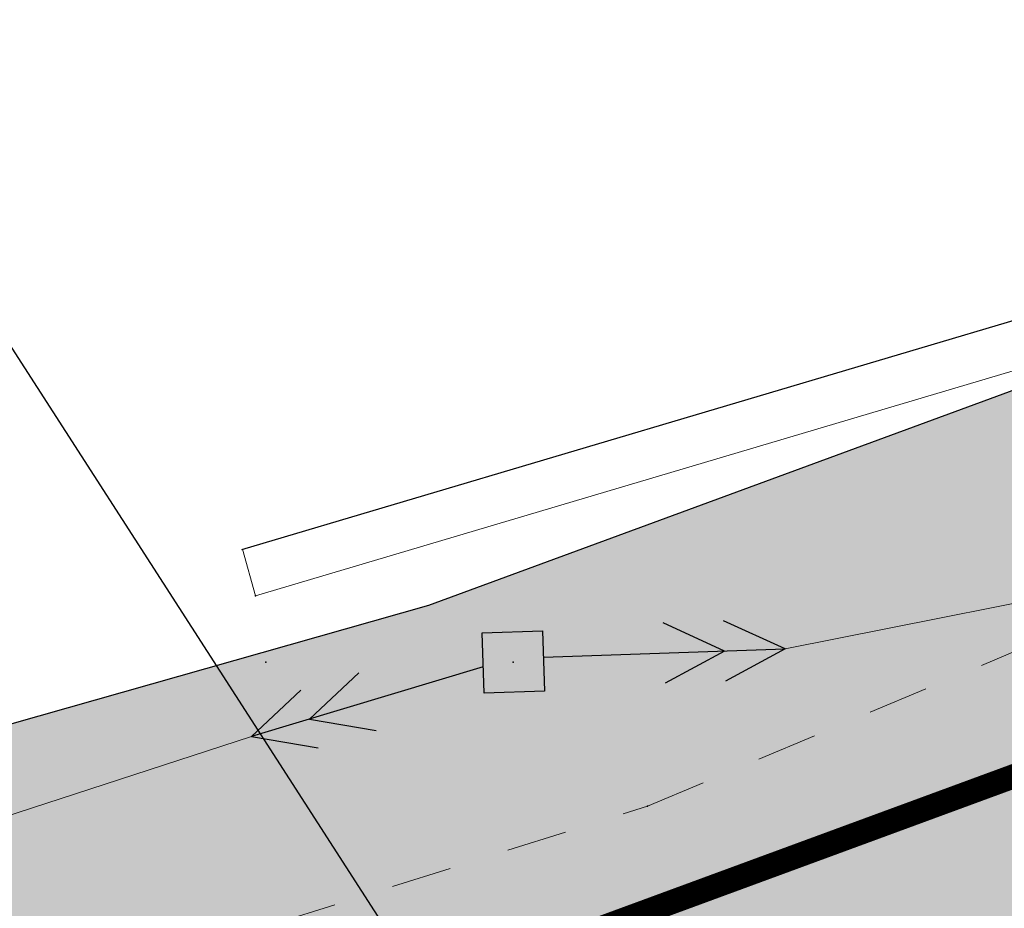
# Model space of a CAD drawing. Extents: x 4085 to 16701, y -65 to 10948.
# Tile 229 of 256: x 15197.62 to 15205.76, y 10849.45 to 10856.8. Entities that reach past the tile are written whole.
import ezdxf
from ezdxf.xclip import XClip

# ---------------------------------------------------------------- set-up
doc = ezdxf.new("R2010")
doc.units = 0
doc.header["$MEASUREMENT"] = 0
doc.header["$XCLIPFRAME"] = 0
for name, pattern in [('ACAD_ISO03W100', [30, 12, -18]), ('CONTI', [0]), ('STRIHSMALL', [1, 0.5, -0.5])]:
    doc.linetypes.add(name, pattern=pattern)
doc.layers.get('0').update_dxf_attribs({"color": 250, "linetype": 'CONTI'})
for name, color, linetype in [('(022) Возд. Линии', 7, 'Continuous'), ('(040) Ограда', 7, 'Continuous'), ('PI_TTDEFAULT', 5, 'CONTI')]:
    doc.layers.add(name, color=color, linetype=linetype)
doc.layers.add('.', color=7, linetype='Continuous', lineweight=15)
doc.layers.add('0ZG - GOR-INCE', color=5, linetype='Continuous', lineweight=15)
doc.styles.get("Standard").update_dxf_attribs({"font": 'times.ttf'})
doc.linetypes.add('ОГРАДА_ГЛИН', pattern='A,4,["|",Standard,S=0.8,R=0,X=0,Y=-0.8],0.5,["|",Standard,S=0.8,R=0,X=0,Y=-0.8],3.5', length=8)

# ---------------------------------------------------------------- blocks, each defined once
blk = doc.blocks.new('strela1')
at = {"layer": '(022) Возд. Линии'}
for p, q in [((-2, 0), (-1.5, 0.25)), ((-1.5, 0), (-1, 0.25)), ((0, 0), (-2, 0)), ((-2, 0), (-1.5, -0.25)), ((-1.5, 0), (-1, -0.25))]:
    blk.add_line(p, q, dxfattribs=at)
blk = doc.blocks.new('strela2')
at = {"layer": '(022) Возд. Линии'}
for p, q in [((1.5, 0), (1, 0.25)), ((2, 0), (1.5, 0.25)), ((0, 0), (2, 0)), ((1.5, 0), (1, -0.25)), ((2, 0), (1.5, -0.25))]:
    blk.add_line(p, q, dxfattribs=at)
blk = doc.blocks.new('U1062')
blk.add_lwpolyline([(-0.498175, -0.507245), (-0.498175, 0.492755), (0.501825, 0.492755), (0.501825, -0.507245)], close=True)
at = {"color": 4, "oblique": 15}
blk.add_attdef('Z', (1.096647, -0.875141), '', height=2, dxfattribs=at)
blk = doc.blocks.new('DWQDWQDWQDW')
at = {"layer": '(040) Ограда', "color": 253, "linetype": 'ОГРАДА_ГЛИН', "ltscale": 0.5, "elevation": 0.683, "flags": 128}
blk.add_lwpolyline([(16942.8958, 8898.4775), (16961.7396, 8903.5984), (16961.291, 8920.78)], dxfattribs=at)
at = {"color": 253, "linetype": 'STRIHSMALL', "elevation": -293.957}
blk.add_lwpolyline([(16834.5432, 8917.3051), (16835.4113, 8899.8999), (16835.3391, 8880.2216), (16836.7489, 8878.769), (16865.0505, 8880.8195), (16876.9609, 8883.4126), (16899.8935, 8882.862), (16946.1989, 8896.2762), (16963.6792, 8903.1652), (16965.371, 8908.8313), (16963.644, 8922.1028)], dxfattribs=at)
at = {"color": 253, "linetype": 'Continuous'}
for points, elevation in [([(16943.0007, 8898.0915), (16962.1476, 8903.2948), (16961.6909, 8920.7904)], 0.683), ([(16947.368, 8897.5495), (16971.6682, 8901.7903)], 0.3807), ([(16943.0007, 8898.0915), (16942.9003, 8898.4787)], 0.683), ([(16910.5423, 8887.2112), (16942.9401, 8896.9306)], -293.9323)]:
    blk.add_lwpolyline(points, dxfattribs=dict(at, elevation=elevation))
at = {"layer": 'PI_TTDEFAULT', "color": 253}
for p in [(16943.0007, 8898.0915, 0.683), (16943.0711, 8897.5415, 0.335), (16945.1186, 8897.494, 0.356), (16946.1989, 8896.2762, 0.292)]:
    blk.add_point(p, dxfattribs=at)
at = {"layer": '(022) Возд. Линии', "color": 253, "extrusion": (-0.010986, -0.000110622, 0.99994), "xscale": 0.4999999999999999, "yscale": 0.4999999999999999, "zscale": 0.4999999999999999, "rotation": 0.576884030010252}
blk.add_blockref('U1062', (16944.0989, 8897.477, -186.7846), dxfattribs=at)
at = {"layer": '(022) Возд. Линии', "color": 253, "extrusion": (-0.010986, -0.000110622, 0.99994), "rotation": 0.576884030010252}
blk.add_blockref('strela2', (16944.3495, 8897.5087, -186.7846), dxfattribs=at)
at = {"layer": '(022) Возд. Линии', "color": 253, "extrusion": (-0.010595, -0.002907, 0.99994), "rotation": 15.34156921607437}
blk.add_blockref('strela1', (16943.9214, 8896.9013, -205.039), dxfattribs=at)
blk = doc.blocks.new('A$C10aa157c')
at = {"layer": '.', "linetype": 'Continuous', "lineweight": 30}
h = blk.add_hatch(color=250, dxfattribs=at)
h.dxf.hatch_style = 1
h.set_gradient(color1=(51, 51, 51), color2=(51, 51, 51), one_color=1, tint=0.2)
h.paths.add_polyline_path([(126.3564, 68.2097), (126.3564, 60.1454), (119.1904, 53.7801), (110.3654, 45.9412), (106.8475, 42.8165), (94.2682, 34.0915), (81.4914, 25.8405), (68.1532, 18.7189), (54.4172, 12.7004), (39.5949, 7.2456), (31.1393, 4.8442), (16.3581, -0.8276), (-9.8555, -9.3651), (-35.1881, -13.5542), (-54.191, -14.5965), (-95.5331, -13.0051), (-121.5787, -11.4494), (-152.6169, -8.8325), (-167.1911, -6.3342), (-181.4667, -2.6589), (-195.3862, 1.8459), (-209.2833, 7.1474), (-222.8587, 13.1438), (-235.9913, 20.14), (-249.2147, 27.0167), (-262.5301, 33.888), (-275.0898, 41.1724), (-288.1342, 48.8073), (-301.1224, 56.3542), (-314.0463, 63.2747), (-326.7496, 69.0208), (-341.2934, 74.8761), (-369.0938, 86.0686), (-366.853, 91.6344), (-339.0526, 80.442), (-324.3917, 74.5395), (-311.3908, 68.6588), (-298.1981, 61.5944), (-285.1116, 53.9903), (-272.0693, 46.3566), (-259.6475, 39.1523), (-246.4548, 32.3443), (-233.1966, 25.4495), (-220.2325, 18.543), (-207.0003, 12.6983), (-193.3918, 7.5069), (-179.7934, 3.106), (-165.9341, -0.4622), (-151.8566, -2.8753), (-121.1477, -5.4645), (-95.2388, -7.012), (-54.24, -8.5901), (-35.8438, -7.5812), (-11.2821, -3.5195), (14.353, 4.8296), (29.2411, 10.5425), (37.7365, 12.9551), (52.1751, 18.2687), (65.5323, 24.1212), (78.4457, 31.016), (90.9301, 39.0781), (103.1321, 47.5415), (106.3808, 50.4271), (115.2058, 58.266), (120.3564, 62.8411), (120.3564, 68.2097)])
at = {"linetype": 'Continuous', "elevation": -1.621}
blk.add_lwpolyline([(29.2411, 10.5425), (37.7365, 12.9551), (52.1751, 18.2687), (65.5323, 24.1212), (78.4457, 31.016), (90.9301, 39.0781), (103.1321, 47.5415), (106.3808, 50.4271), (115.2058, 58.266), (120.3564, 62.8411), (120.3564, 68.2097), (126.3564, 68.2097), (126.3564, 60.1454), (119.1904, 53.7801), (110.3654, 45.9412), (106.8475, 42.8165), (94.2682, 34.0915), (81.4914, 25.8405), (68.1532, 18.7189), (54.4172, 12.7004), (39.5949, 7.2456), (31.1393, 4.8442)], dxfattribs=at)
at = {"color": 7, "linetype": 'ACAD_ISO03W100', "ltscale": 0.2, "true_color": 0xffffff, "const_width": 0.2, "elevation": -1.621}
blk.add_lwpolyline([(-95.3859, -10.0085), (-54.2155, -11.5933), (-35.5159, -10.5677), (-10.5688, -6.4423), (15.3555, 2.001), (30.1902, 7.6934), (38.6657, 10.1004), (53.2961, 15.4846), (66.8428, 21.42), (79.9685, 28.4283), (92.5992, 36.5848), (104.9898, 45.179), (108.3731, 48.1842), (117.1981, 56.023), (123.3564, 61.4933), (123.3564, 68.2097)], dxfattribs=at)
at = {"layer": '0ZG - GOR-INCE', "linetype": 'Continuous', "rotation": 1.343740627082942}
blk.add_blockref('DWQDWQDWQDW', (-16693.3719, -9279.9363, -1.22), dxfattribs=at)

msp = doc.modelspace()

# ---------------------------------------------------------------- block references
at = {"linetype": 'Continuous'}
ref = msp.add_blockref('A$C10aa157c', (15163.2625, 10839.0042, 0.177), dxfattribs=at)
XClip(ref).set_block_clipping_path([(-373.794434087, 108.5221690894), (-301.8282399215, 93.3350241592), (-251.5703695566, 64.2554686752), (-207.654540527, 33.6758720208), (-104.2532370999, 13.9690799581), (9.4882953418, 20.6982215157), (110.1840137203, 64.198227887), (135.5661904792, 19.4677583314), (74.741036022, -7.2786312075), (26.9902694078, -25.761868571), (-4.0754597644, -35.3463755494), (-88.6139293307, -37.2294086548), (-152.8418739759, -36.1397910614), (-192.3131233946, -27.415677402), (-222.2923186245, -17.3547389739), (-278.1502265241, 12.6686452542), (-296.1702662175, 12.3849432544), (-338.797385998, -11.849717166), (-373.794434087, 37.8738306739)])

# ---------------------------------------------------------------- next in the draw order: linework, layer by layer
at = {"color": 5, "linetype": 'Continuous'}
msp.add_lwpolyline([(15194.3967, 10858.9785), (15206.1217, 10840.7742)], dxfattribs=at)

doc.saveas('drawing.dxf')
